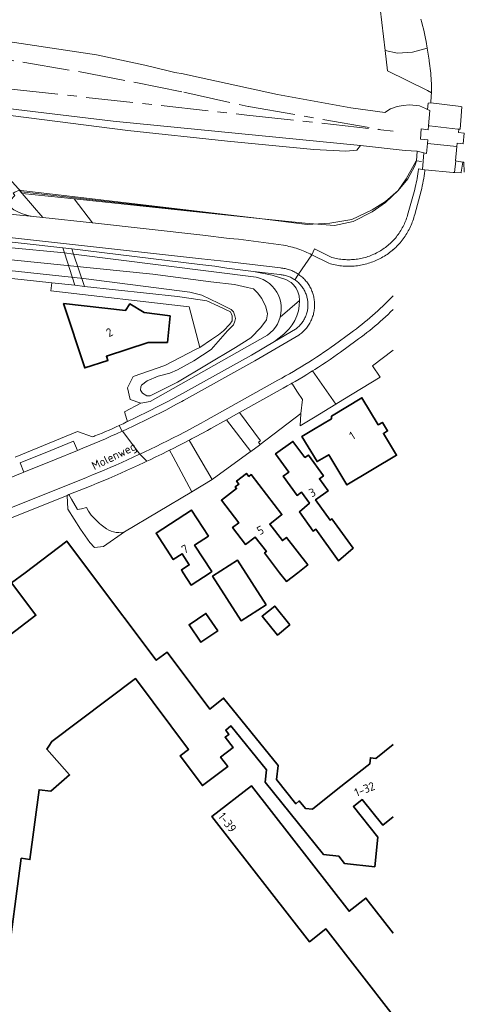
# Model space of a CAD drawing. Header units: metres. Extents: x 244832 to 245816, y 594581 to 595225.
# Tile 33 of 34: x 245722 to 245816, y 594908 to 595117. Entities that reach past the tile are written whole.
import ezdxf
from ezdxf.enums import TextEntityAlignment as Align

# ---------------------------------------------------------------- set-up
doc = ezdxf.new("R2010")
doc.units = ezdxf.units.M
doc.linetypes.add('AM-AS', pattern=[16, 10, -2, 2, -2])
doc.linetypes.add('IE-TERREINAFSCHEIDING', pattern=[10, 8, -2])
for name, color, linetype, lineweight in [('B-XX-AM-AS_SPOOR-G', 10, 'AM-AS', 18), ('B-XX-GR-GRAS-GV', 60, 'Continuous', 13), ('B-XX-GR-GROENVOORZIENING-GV', 80, 'Continuous', 18), ('B-XX-IE-TERREINAFSCHEIDING-G', 210, 'IE-TERREINAFSCHEIDING', 18), ('B-XX-IE-TERREINAFSCHEIDING_KUNSTMATIG_HEKWERK-G', 20, 'IE-TERREINAFSCHEIDING-KUNSTMATIG', 18), ('B-XX-KW-KUNSTWERK_DEK-GV', 170, 'Continuous', 18), ('B-XX-OG-BEBOUWING-GV', 7, 'Continuous', 35), ('B-XX-OG-BEBOUWING-T18', 10, 'Continuous', 18), ('B-XX-OG-TERREIN_ERF-GV', 7, 'Continuous', 18), ('B-XX-OG-TOPOGRAFIE-T18', 10, 'Continuous', 18), ('B-XX-OG-WATER-GV', 130, 'Continuous', 18), ('B-XX-OG-WATER_SLOOT-GV', 120, 'Continuous', 18), ('B-XX-VH-VERHARDING_GESLOTEN-GV', 252, 'Continuous', 18), ('B-XX-VH-VERHARDING_HALFVERHARDING-GV', 252, 'Continuous', 18), ('B-XX-VH-VERHARDING_OPEN-GV', 252, 'Continuous', 18)]:
    doc.layers.add(name, color=color, linetype=linetype, lineweight=lineweight)
doc.styles.add('NLCS-ISO-M-T18', font='NLCS-ISO.ttf', dxfattribs={"height": 1.8})
doc.linetypes.add('IE-TERREINAFSCHEIDING-KUNSTMATIG', pattern='A,4,[82,NLCS.SHX,S=0.75,R=90,X=0,Y=0],4,-2', length=10)

msp = doc.modelspace()

# ---------------------------------------------------------------- linework, layer by layer
at = {"layer": 'B-XX-AM-AS_SPOOR-G', "color": 252}
for points in [[(245421.24, 595137.44), (245451.61, 595137.6), (245462.74, 595137.34), (245474.43, 595136.68), (245503.21, 595133.76), (245527.53, 595131.02), (245614.73, 595121.51), (245640.22, 595118.63), (245654.32, 595117.16), (245681.41, 595114.11), (245694.55, 595112.43), (245706.94, 595110.81), (245722.63, 595108.36), (245734.42, 595106.34), (245746.57, 595104.02), (245756.76, 595101.94), (245770.47, 595098.93)], [(245421.11, 595135.39), (245446.08, 595132.74), (245645.79, 595110.81), (245681.03, 595106.83), (245704.25, 595104.38), (245770.1, 595097.11)], [(245770.47, 595098.93), (245798.52, 595094.01)], [(245770.1, 595097.11), (245798.52, 595094.01)], [(245798.52, 595094.01), (245801.15, 595093.71)]]:
    msp.add_lwpolyline(points, dxfattribs=at)
at = {"layer": 'B-XX-GR-GRAS-GV', "color": 252}
msp.add_lwpolyline([(245707.2, 595098.93), (245720.62, 595096.94), (245744.91, 595093.83), (245766.02, 595091.56), (245784.31, 595089.79), (245791.1, 595089.45), (245793.42, 595089.68), (245794.22, 595090.62), (245741.83, 595095.79), (245708.22, 595099.82), (245707.52, 595099.58)], close=True, dxfattribs=at)
msp.add_lwpolyline([(245721.87, 595081.18), (245722.83, 595081.06), (245733.17, 595079.84), (245773.35, 595075.07), (245782.51, 595074.14), (245788.7, 595073.71), (245792.7, 595074.51), (245796.73, 595076.61), (245799.54, 595078.53), (245802.2, 595081.07), (245804.27, 595083.57), (245805.75, 595086.33), (245806.13, 595087.39), (245806.27, 595089.48), (245803.66, 595089.59), (245794.22, 595090.62), (245793.42, 595089.68), (245791.1, 595089.45), (245784.31, 595089.79), (245766.02, 595091.56), (245744.91, 595093.83), (245720.62, 595096.94)], dxfattribs=at)
at = {"layer": 'B-XX-GR-GROENVOORZIENING-GV', "color": 252}
for points in [[(245714.24, 595113.53), (245738.23, 595109.89), (245748.5, 595107.7), (245753.72, 595106.4), (245754.89, 595106.17), (245756.62, 595105.83), (245757.52, 595105.65), (245776.6, 595101.44), (245792.17, 595098.62), (245799.36, 595097.62), (245800.56, 595098.41), (245802, 595098.94), (245803.27, 595099.14), (245804.6, 595099.25), (245806.7, 595099.04), (245807.98, 595098.52), (245808.41, 595098.31), (245808.54, 595099.61), (245809.12, 595099.69), (245809.17, 595100.21), (245809.2, 595100.73), (245809.23, 595101.26), (245809.25, 595101.78), (245809.25, 595101.8), (245808.42, 595102.34), (245799.94, 595106.53), (245799.45, 595110.79), (245798.42, 595119.72)], [(245798.42, 595119.72), (245799.45, 595110.79), (245802.04, 595110.22), (245805.27, 595110.44), (245808.36, 595111.34), (245808.15, 595112.71), (245808.01, 595113.39), (245807.87, 595114.07), (245807.71, 595114.75), (245807.55, 595115.42), (245807.38, 595116.09), (245807.2, 595116.77), (245807.02, 595117.43)], [(245801.15, 595055.87), (245801.12, 595055.84), (245800.59, 595055.33), (245800.06, 595054.82), (245799.52, 595054.31), (245798.97, 595053.81), (245798.42, 595053.32), (245797.87, 595052.84), (245797.31, 595052.36), (245796.74, 595051.88), (245796.17, 595051.41), (245795.59, 595050.95), (245795.01, 595050.5), (245794.42, 595050.05), (245793.83, 595049.6), (245793.24, 595049.17), (245790.01, 595046.82), (245789.36, 595046.35), (245788.57, 595045.8), (245787.77, 595045.24), (245786.96, 595044.7), (245786.15, 595044.16), (245785.34, 595043.63), (245784.52, 595043.11), (245784.05, 595042.81), (245788.99, 595035.76), (245790.51, 595036.69), (245798.42, 595041.51), (245796.79, 595043.86), (245801.15, 595047.21)]]:
    msp.add_lwpolyline(points, dxfattribs=at)
for points in [[(245802.41, 595072.05), (245802.59, 595072.32), (245802.76, 595072.59), (245802.93, 595072.87), (245803.08, 595073.15), (245803.24, 595073.43), (245803.38, 595073.72), (245803.52, 595074.01), (245803.65, 595074.31), (245803.78, 595074.61), (245803.89, 595074.91), (245804, 595075.21), (245804.1, 595075.52), (245804.2, 595075.83), (245804.28, 595076.14), (245804.33, 595076.34), (245805.71, 595081.33), (245805.83, 595081.8), (245805.95, 595082.27), (245806.05, 595082.74), (245806.15, 595083.21), (245806.25, 595083.68), (245806.33, 595084.16), (245806.41, 595084.64), (245806.48, 595085.11), (245806.54, 595085.59), (245806.55, 595085.67), (245807.34, 595085.58), (245807.66, 595089.09), (245806.27, 595089.48), (245806.13, 595087.39), (245805.75, 595086.33), (245804.27, 595083.57), (245802.2, 595081.07), (245799.54, 595078.53), (245796.73, 595076.61), (245792.7, 595074.51), (245788.7, 595073.71), (245782.51, 595074.14), (245773.35, 595075.07), (245733.56, 595079.32), (245737.43, 595074.21), (245760.8, 595071.62), (245766.4, 595070.95), (245768.36, 595070.74), (245777.92, 595069.47), (245778.29, 595069.41), (245778.67, 595069.33), (245779.06, 595069.25), (245779.45, 595069.15), (245779.83, 595069.05), (245780.22, 595068.94), (245780.6, 595068.83), (245780.97, 595068.7), (245781.35, 595068.57), (245781.72, 595068.43), (245782.09, 595068.29), (245782.45, 595068.13), (245782.82, 595067.97), (245783.18, 595067.8), (245783.53, 595067.63), (245783.89, 595067.44), (245784.51, 595068.7), (245788.18, 595066.89), (245788.49, 595066.81), (245788.8, 595066.73), (245789.12, 595066.67), (245789.44, 595066.61), (245789.76, 595066.56), (245790.08, 595066.51), (245790.4, 595066.48), (245790.72, 595066.45), (245791.04, 595066.43), (245791.36, 595066.42), (245791.69, 595066.41), (245792.01, 595066.42), (245792.33, 595066.43), (245792.66, 595066.45), (245792.98, 595066.48), (245793.3, 595066.52), (245793.62, 595066.56), (245793.94, 595066.61), (245794.25, 595066.67), (245794.57, 595066.74), (245794.88, 595066.81), (245795.2, 595066.9), (245795.51, 595066.99), (245795.81, 595067.09), (245796.12, 595067.19), (245796.42, 595067.31), (245796.72, 595067.43), (245797.02, 595067.56), (245797.31, 595067.69), (245797.6, 595067.84), (245797.88, 595067.99), (245798.17, 595068.15), (245798.44, 595068.31), (245798.72, 595068.48), (245798.99, 595068.66), (245799.25, 595068.84), (245799.51, 595069.03), (245799.77, 595069.23), (245800.02, 595069.43), (245800.26, 595069.64), (245800.5, 595069.86), (245800.74, 595070.08), (245800.97, 595070.31), (245801.19, 595070.54), (245801.41, 595070.78), (245801.62, 595071.02), (245801.83, 595071.27), (245802.03, 595071.53), (245802.22, 595071.79)], [(245722.49, 595080.47), (245721.87, 595081.18), (245720.92, 595080.73), (245720.57, 595080.57), (245720.93, 595080.07), (245720.03, 595079.06), (245719.23, 595078.34), (245720.08, 595077.46), (245720.75, 595077.01), (245721.56, 595076.59), (245722.35, 595076.23), (245723.25, 595075.91), (245723.99, 595075.76), (245724.9, 595075.56), (245726.86, 595075.38)], [(245731.14, 595068.91), (245707.72, 595071.53), (245707.51, 595070.14), (245731.47, 595067.9)], [(245760.18, 595065.4), (245733.02, 595068.7), (245733.39, 595067.61), (245772.09, 595062.74), (245772.85, 595062.52), (245773.59, 595062.21), (245774.28, 595061.82), (245774.92, 595061.36), (245775.51, 595060.82), (245776.02, 595060.22), (245776.47, 595059.56), (245776.84, 595058.86), (245777.12, 595058.12), (245777.32, 595057.35), (245777.42, 595056.57), (245777.44, 595055.77), (245777.36, 595054.98), (245777.2, 595054.21), (245781.29, 595057.78), (245781.19, 595058.77), (245780.96, 595059.61), (245780.57, 595060.39), (245780.05, 595061.09), (245779.5, 595061.6), (245778.43, 595062.23), (245775.47, 595063.1), (245771.53, 595063.93), (245765.9, 595064.59), (245763.32, 595065.05)], [(245777.15, 595063.27), (245771.53, 595063.93), (245775.47, 595063.1), (245778.43, 595062.23), (245779.5, 595061.6), (245780.05, 595061.09), (245780.57, 595060.39), (245780.96, 595059.61), (245781.19, 595058.77), (245781.29, 595057.78), (245781.25, 595056.66), (245781.07, 595055.55), (245780.74, 595054.48), (245780.3, 595053.48), (245779.76, 595052.56), (245779.1, 595051.72), (245777.94, 595050.61), (245776.01, 595049.05), (245780.43, 595051.65), (245780.61, 595051.78), (245780.79, 595051.93), (245780.96, 595052.07), (245781.13, 595052.23), (245781.29, 595052.39), (245781.44, 595052.56), (245781.59, 595052.73), (245781.73, 595052.9), (245781.87, 595053.08), (245782, 595053.27), (245782.12, 595053.46), (245782.24, 595053.66), (245782.35, 595053.85), (245782.45, 595054.06), (245782.55, 595054.26), (245782.63, 595054.47), (245782.71, 595054.68), (245782.79, 595054.9), (245782.85, 595055.11), (245782.91, 595055.33), (245782.96, 595055.56), (245783, 595055.78), (245783.03, 595056), (245783.06, 595056.23), (245783.08, 595056.45), (245783.09, 595056.68), (245783.09, 595056.91), (245783.08, 595057.14), (245783.07, 595057.36), (245783.05, 595057.59), (245783.02, 595057.81), (245782.98, 595058.04), (245782.94, 595058.26), (245782.88, 595058.48), (245782.82, 595058.7), (245782.75, 595058.91), (245782.68, 595059.13), (245782.59, 595059.34), (245782.5, 595059.54), (245782.4, 595059.75), (245782.3, 595059.95), (245782.18, 595060.15), (245782.07, 595060.34), (245781.94, 595060.53), (245781.81, 595060.71), (245781.67, 595060.89), (245781.52, 595061.06), (245781.37, 595061.23), (245781.21, 595061.4), (245781.05, 595061.55), (245780.88, 595061.71), (245780.71, 595061.85), (245780.53, 595061.99), (245780.35, 595062.12), (245780.29, 595062.16), (245780.16, 595062.25), (245779.96, 595062.37), (245779.77, 595062.48), (245779.57, 595062.59), (245779.36, 595062.69), (245779.16, 595062.78), (245778.95, 595062.87), (245778.73, 595062.94), (245778.52, 595063.01), (245778.3, 595063.07), (245778.08, 595063.13), (245777.86, 595063.17), (245777.63, 595063.21), (245777.41, 595063.24), (245777.18, 595063.26)], [(245733.7, 595060.99), (245728.76, 595061.52), (245728.58, 595059.81), (245757.88, 595056.4), (245760.15, 595047.75), (245762.62, 595049.51), (245764.15, 595050.5), (245765.16, 595051.33), (245766.56, 595052.72), (245766.99, 595053.42), (245767, 595054.5), (245766.66, 595055.33), (245764.12, 595056.58), (245761.67, 595057.68), (245760.26, 595057.89), (245755.45, 595058.6), (245735.71, 595060.76)], [(245781.25, 595056.66), (245781.29, 595057.78), (245777.2, 595054.21), (245776.94, 595053.46), (245776.6, 595052.74), (245776.18, 595052.07), (245775.69, 595051.45), (245774.5, 595050.4), (245749.62, 595036.31), (245747.68, 595035.99), (245744.2, 595034.12), (245744.71, 595032.49), (245744.81, 595032.06), (245745.12, 595032.21), (245746.3, 595032.78), (245747.46, 595033.34), (245748.63, 595033.92), (245749.8, 595034.5), (245750.95, 595035.09), (245752.11, 595035.69), (245753.26, 595036.29), (245754.41, 595036.9), (245755.56, 595037.52), (245755.89, 595037.7), (245771.1, 595046.17), (245776.01, 595049.05), (245777.94, 595050.61), (245779.1, 595051.72), (245779.76, 595052.56), (245780.3, 595053.48), (245780.74, 595054.48), (245781.07, 595055.55)], [(245781.55, 595033.81), (245781.91, 595036.74), (245780.9, 595038.33), (245779.67, 595040.19), (245779.52, 595040.11), (245779.49, 595040.09), (245778.68, 595039.63), (245777.83, 595039.16), (245768.56, 595033.99), (245773.02, 595028.01), (245772.58, 595027.69), (245772.96, 595027.17)], [(245770.83, 595025.62), (245771.01, 595025.75), (245765.8, 595032.45), (245762.52, 595030.61), (245761.78, 595030.2), (245760.58, 595029.55), (245759.37, 595028.9), (245758.42, 595028.39), (245758.17, 595028.26), (245757.88, 595028.1), (245759.17, 595025.9), (245762.78, 595019.78)], [(245758.44, 595017.19), (245754.51, 595024.58), (245753.76, 595025.99), (245753.3, 595025.76), (245752.08, 595025.15), (245750.85, 595024.55), (245749.62, 595023.96), (245748.94, 595023.64), (245748.38, 595023.38), (245747.14, 595022.8), (245745.9, 595022.23), (245744.65, 595021.67), (245743.4, 595021.11), (245742.15, 595020.56), (245740.9, 595020.02), (245739.64, 595019.49), (245738.38, 595018.96), (245737.11, 595018.44), (245735.84, 595017.93), (245732.43, 595016.56), (245732.93, 595015.63), (245734.26, 595013.39), (245735.05, 595013.58), (245736.16, 595013.84), (245736.57, 595013.07), (245737.15, 595012.23), (245737.77, 595011.55), (245738.36, 595010.98), (245738.91, 595010.46), (245739.28, 595010.15), (245739.81, 595009.72), (245740.38, 595009.33), (245740.87, 595009.04), (245741.38, 595008.78), (245741.88, 595008.64), (245742.4, 595008.55), (245743.01, 595008.5), (245743.57, 595008.49), (245744.18, 595008.67)], [(245736.16, 595013.84), (245735.05, 595013.58), (245734.26, 595013.39), (245732.93, 595015.63), (245732.43, 595016.56), (245732.03, 595016.4), (245732.22, 595013.5), (245734.88, 595009.25), (245736.87, 595006.38), (245737.81, 595005.33), (245739.76, 595005.52), (245744.18, 595008.67), (245743.57, 595008.49), (245743.01, 595008.5), (245742.4, 595008.55), (245741.88, 595008.64), (245741.38, 595008.78), (245740.87, 595009.04), (245740.38, 595009.33), (245739.81, 595009.72), (245739.28, 595010.15), (245738.91, 595010.46), (245738.36, 595010.98), (245737.77, 595011.55), (245737.15, 595012.23), (245736.57, 595013.07)]]:
    msp.add_lwpolyline(points, close=True, dxfattribs=at)
at = {"layer": 'B-XX-IE-TERREINAFSCHEIDING-G', "color": 252}
for points in [[(245753.72, 595106.4), (245754.89, 595106.17), (245756.62, 595105.83), (245757.52, 595105.65)], [(245807.16, 595087.29), (245806.13, 595087.39)], [(245815.06, 595087.26), (245816.11, 595087.11), (245816.23, 595085)]]:
    msp.add_lwpolyline(points, dxfattribs=at)
at = {"layer": 'B-XX-IE-TERREINAFSCHEIDING_KUNSTMATIG_HEKWERK-G', "color": 252}
for points in [[(245806.13, 595087.39), (245805.95, 595087.29), (245803.94, 595083.6), (245802.2, 595081.07), (245799.54, 595078.78), (245796.71, 595076.97), (245792.42, 595074.97), (245787.76, 595074.18), (245782.93, 595073.92), (245773.35, 595075.07), (245722.3, 595080.79), (245718.53, 595085), (245709.84, 595095.45), (245705.16, 595101.63), (245662.68, 595106.06), (245653.93, 595106.89)], [(245794.22, 595090.62), (245803.66, 595089.59), (245806.27, 595089.48), (245806.13, 595087.39)]]:
    msp.add_lwpolyline(points, dxfattribs=at)
at = {"layer": 'B-XX-KW-KUNSTWERK_DEK-GV', "color": 252}
msp.add_lwpolyline([(245733.39, 595067.61), (245731.47, 595067.9), (245733.7, 595060.99), (245735.71, 595060.76)], close=True, dxfattribs=at)
at = {"layer": 'B-XX-OG-BEBOUWING-GV', "color": 252}
for points in [[(245744.4, 595055.64), (245731.27, 595057.09), (245735.76, 595043.47), (245740.68, 595045.03), (245740.36, 595045.92), (245749.18, 595048.87), (245753.29, 595048.86), (245753.85, 595054.49), (245748.4, 595055.18), (245745.32, 595057.03)], [(245797.99, 595031.36), (245794.54, 595037.11), (245788.08, 595033.22), (245788.11, 595032.67), (245784.29, 595030.38), (245781.82, 595028.89), (245785.02, 595023.56), (245787.49, 595025.04), (245791.35, 595018.62), (245801.87, 595024.93), (245799.08, 595029.56), (245799.96, 595030.09), (245798.88, 595031.89)], [(245782.4, 595024.41), (245779.91, 595027.86), (245776.23, 595025.2), (245779.02, 595021.34), (245777.86, 595020.5), (245780.83, 595016.39), (245781.74, 595017.05), (245783.4, 595014.76), (245781.26, 595012.89), (245784.21, 595008.82), (245784.74, 595009.2), (245789.57, 595002.53), (245792.65, 595005.21), (245788.17, 595011.4), (245787.83, 595011.16), (245784.71, 595015.47), (245787.36, 595017.39), (245785.52, 595019.93), (245786.37, 595020.55), (245783.17, 595024.97)], [(245770.52, 595020.42), (245770.03, 595021.06), (245767.95, 595019.45), (245768.44, 595018.81), (245767.67, 595018.21), (245767.95, 595017.84), (245764.74, 595015.36), (245768.41, 595010.58), (245767.12, 595009.58), (245769.87, 595006), (245771.89, 595007.56), (245774.27, 595004.47), (245773.88, 595004.18), (245777.09, 595000), (245778.51, 594998.15), (245780.92, 595000), (245783.04, 595001.63), (245778.53, 595007.49), (245777.67, 595006.82), (245774.98, 595010.32), (245777.58, 595012.32), (245771.05, 595020.82)], [(245762.02, 595007.78), (245758.4, 595013.3), (245750.89, 595008.37), (245754.54, 595002.79), (245756.39, 595004.01), (245757.93, 595001.66), (245756.27, 595000.57), (245756.64, 595000), (245758.36, 594997.37), (245762.37, 595000), (245762.71, 595000.22), (245759.04, 595005.82)], [(245774.22, 594993.2), (245768.13, 595002.64), (245762.86, 594999.24), (245768.95, 594989.8)], [(245779.28, 594988.92), (245776.05, 594992.9), (245773.38, 594990.74), (245776.61, 594986.76)], [(245763.96, 594987.65), (245761.45, 594991.35), (245757.89, 594988.94), (245760.4, 594985.24)]]:
    msp.add_lwpolyline(points, close=True, dxfattribs=at)
for points in [[(245801.15, 594963.53), (245797.51, 594960.6), (245796.32, 594960.73), (245796.19, 594959.45), (245789.41, 594954.1), (245784.08, 594949.8), (245782.54, 594949.96), (245781.25, 594951.56), (245780.54, 594950.98), (245776.42, 594956.1), (245776.74, 594959.08), (245765.21, 594973.4), (245762.3, 594971.05), (245753.21, 594983.13), (245750.93, 594981.41), (245736.98, 595000), (245731.95, 595006.69), (245723.11, 595000), (245720.26, 594997.84), (245725.42, 594990.96), (245715.64, 594983.57)], [(245719.26, 594916.21), (245722.31, 594939.41), (245724.15, 594939.11), (245726.1, 594953.93), (245728.58, 594953.61), (245732.54, 594957.1), (245727.72, 594962.58), (245728.13, 594963.21), (245728.78, 594964.16), (245746.5, 594977.52), (245757.79, 594962.5), (245755.98, 594961.13), (245760.71, 594954.83), (245766.08, 594958.86), (245764.56, 594960.88), (245767.2, 594962.87), (245765.52, 594965.09), (245766.33, 594965.69), (245765.65, 594966.59), (245766.77, 594967.48), (245774.27, 594958.16), (245774, 594955.55), (245786.39, 594940.16), (245789.62, 594939.81), (245790.86, 594938.27), (245797.25, 594937.59), (245797.92, 594943.9), (245792.73, 594950.35), (245794.58, 594951.84), (245798.93, 594946.44), (245801.15, 594948.22)], [(245801.15, 594923.52), (245795.38, 594930.94), (245791.8, 594928.15), (245771.11, 594954.76), (245762.73, 594948.25), (245783.38, 594921.69), (245786.87, 594924.4), (245801.15, 594906.04)]]:
    msp.add_lwpolyline(points, dxfattribs=at)
at = {"layer": 'B-XX-OG-TERREIN_ERF-GV', "color": 252}
for points in [[(245721.03, 595024.53), (245734.26, 595029.93), (245737.44, 595028.83), (245737.68, 595028.92), (245737.92, 595029.02), (245738.68, 595029.31), (245739.44, 595029.62), (245740.19, 595029.94), (245740.94, 595030.26), (245741.69, 595030.59), (245742.44, 595030.93), (245743.05, 595031.21), (245743.18, 595031.27), (245743.92, 595031.62), (245744.65, 595031.98), (245744.81, 595032.06), (245744.81, 595032.06), (245744.71, 595032.49), (245744.2, 595034.12), (245747.68, 595035.99), (245745.38, 595036.78), (245744.86, 595039.22), (245746, 595041.66), (245752.78, 595043.97), (245759.41, 595047.4), (245760.15, 595047.75), (245757.88, 595056.4), (245728.58, 595059.81), (245728.76, 595061.52), (245706.56, 595063.91)], [(245801.15, 595047.21), (245796.79, 595043.86), (245798.42, 595041.51), (245790.51, 595036.69), (245788.99, 595035.76), (245784.26, 595032.88), (245783.17, 595032.22), (245781.43, 595031.16), (245781.55, 595033.81), (245772.96, 595027.17), (245772.82, 595027.06), (245771.01, 595025.75), (245770.83, 595025.62), (245762.78, 595019.78), (245758.44, 595017.19), (245744.18, 595008.67), (245739.76, 595005.52), (245737.81, 595005.33), (245736.87, 595006.38), (245734.88, 595009.25), (245732.22, 595013.5), (245732.03, 595016.4), (245720.27, 595011.66)], [(245715.64, 594983.57), (245725.42, 594990.96), (245720.26, 594997.84), (245723.11, 595000), (245731.95, 595006.69), (245736.98, 595000), (245750.93, 594981.41), (245753.21, 594983.13), (245762.3, 594971.05), (245765.21, 594973.4), (245776.74, 594959.08), (245776.42, 594956.1), (245780.54, 594950.98), (245781.25, 594951.56), (245782.54, 594949.96), (245784.08, 594949.8), (245789.41, 594954.1), (245796.19, 594959.45), (245796.32, 594960.73), (245797.51, 594960.6), (245801.15, 594963.53)], [(245801.15, 594948.22), (245798.93, 594946.44), (245794.58, 594951.84), (245792.73, 594950.35), (245797.92, 594943.9), (245797.25, 594937.59), (245790.86, 594938.27), (245789.62, 594939.81), (245786.39, 594940.16), (245774, 594955.55), (245774.27, 594958.16), (245766.77, 594967.48), (245765.65, 594966.59), (245766.33, 594965.69), (245765.52, 594965.09), (245767.2, 594962.87), (245764.56, 594960.88), (245766.08, 594958.86), (245760.71, 594954.83), (245755.98, 594961.13), (245757.79, 594962.5), (245746.5, 594977.52), (245728.78, 594964.16), (245728.13, 594963.21), (245727.72, 594962.58), (245732.54, 594957.1), (245728.58, 594953.61), (245726.1, 594953.93), (245724.15, 594939.11), (245722.31, 594939.41), (245719.26, 594916.21)], [(245801.15, 594906.04), (245786.87, 594924.4), (245783.38, 594921.69), (245762.73, 594948.25), (245771.11, 594954.76), (245791.8, 594928.15), (245795.38, 594930.94), (245801.15, 594923.52)]]:
    msp.add_lwpolyline(points, dxfattribs=at)
for points in [[(245731.27, 595057.09), (245744.4, 595055.64), (245745.32, 595057.03), (245748.4, 595055.18), (245753.85, 595054.49), (245753.29, 595048.86), (245749.18, 595048.87), (245740.36, 595045.92), (245740.68, 595045.03), (245735.76, 595043.47)], [(245787.49, 595025.04), (245785.02, 595023.56), (245781.82, 595028.89), (245784.29, 595030.38), (245788.11, 595032.67), (245788.08, 595033.22), (245794.54, 595037.11), (245797.99, 595031.36), (245798.88, 595031.89), (245799.96, 595030.09), (245799.08, 595029.56), (245801.87, 595024.93), (245791.35, 595018.62)], [(245781.26, 595012.89), (245783.4, 595014.76), (245781.74, 595017.05), (245780.83, 595016.39), (245777.86, 595020.5), (245779.02, 595021.34), (245776.23, 595025.2), (245779.91, 595027.86), (245782.4, 595024.41), (245783.17, 595024.97), (245786.37, 595020.55), (245785.52, 595019.93), (245787.36, 595017.39), (245784.71, 595015.47), (245787.83, 595011.16), (245788.17, 595011.4), (245792.65, 595005.21), (245789.57, 595002.53), (245784.74, 595009.2), (245784.21, 595008.82)], [(245773.88, 595004.18), (245774.27, 595004.47), (245771.89, 595007.56), (245769.87, 595006), (245767.12, 595009.58), (245768.41, 595010.58), (245764.74, 595015.36), (245767.95, 595017.84), (245767.67, 595018.21), (245768.44, 595018.81), (245767.95, 595019.45), (245770.03, 595021.06), (245770.52, 595020.42), (245771.05, 595020.82), (245777.58, 595012.32), (245774.98, 595010.32), (245777.67, 595006.82), (245778.53, 595007.49), (245783.04, 595001.63), (245780.92, 595000), (245778.51, 594998.15), (245777.09, 595000)], [(245756.64, 595000), (245756.27, 595000.57), (245757.93, 595001.66), (245756.39, 595004.01), (245754.54, 595002.79), (245750.89, 595008.37), (245758.4, 595013.3), (245762.02, 595007.78), (245759.04, 595005.82), (245762.71, 595000.22), (245762.37, 595000), (245758.36, 594997.37)], [(245762.86, 594999.24), (245768.13, 595002.64), (245774.22, 594993.2), (245768.95, 594989.8)], [(245776.61, 594986.76), (245773.38, 594990.74), (245776.05, 594992.9), (245779.28, 594988.92)], [(245760.4, 594985.24), (245757.89, 594988.94), (245761.45, 594991.35), (245763.96, 594987.65)]]:
    msp.add_lwpolyline(points, close=True, dxfattribs=at)
at = {"layer": 'B-XX-OG-WATER-GV', "color": 252}
msp.add_lwpolyline([(245691.46, 595067.16), (245735.54, 595062.46), (245758.05, 595059.56), (245760.57, 595058.91), (245764.1, 595057.17), (245766.79, 595055.84), (245767.32, 595055.32), (245767.62, 595054.54), (245767.7, 595053.97), (245767.61, 595053.39), (245767.27, 595052.63), (245766.04, 595051.3), (245762.56, 595047.39), (245758.92, 595044.94), (245755.4, 595043.02), (245753.8, 595042.35), (245751.31, 595041.7), (245749.02, 595040.73), (245747.81, 595039.81), (245747.65, 595039.46), (245747.6, 595038.7), (245748.04, 595038.08), (245748.92, 595037.56), (245749.61, 595037.55), (245755.42, 595040.45), (245767.73, 595047.76), (245770.97, 595049.86), (245773.07, 595052.01), (245774.33, 595053.64), (245774.5, 595054.9), (245774.14, 595056.44), (245773.29, 595058.15), (245772.39, 595059.4), (245771.51, 595060.23), (245770.3, 595060.53), (245767.53, 595061.18), (245762.52, 595061.74), (245750.21, 595063.36), (245720.17, 595066.38)], dxfattribs=at)
at = {"layer": 'B-XX-OG-WATER_SLOOT-GV', "color": 252}
for points in [[(245706.56, 595063.91), (245728.76, 595061.52), (245733.7, 595060.99), (245735.71, 595060.76), (245755.45, 595058.6), (245760.26, 595057.89), (245761.67, 595057.68), (245764.12, 595056.58), (245766.66, 595055.33), (245767, 595054.5), (245766.99, 595053.42), (245766.56, 595052.72), (245765.16, 595051.33), (245764.15, 595050.5), (245762.62, 595049.51), (245760.15, 595047.75), (245759.41, 595047.4), (245752.78, 595043.97), (245746, 595041.66), (245744.86, 595039.22), (245745.38, 595036.78), (245747.68, 595035.99), (245749.62, 595036.31), (245774.5, 595050.4), (245775.69, 595051.45), (245776.18, 595052.07), (245776.6, 595052.74), (245776.94, 595053.46), (245777.2, 595054.21), (245777.36, 595054.98), (245777.44, 595055.77), (245777.42, 595056.57), (245777.32, 595057.35), (245777.12, 595058.12), (245776.84, 595058.86), (245776.47, 595059.56), (245776.02, 595060.22), (245775.51, 595060.82), (245774.92, 595061.36), (245774.28, 595061.82), (245773.59, 595062.21), (245772.85, 595062.52), (245772.09, 595062.74), (245733.39, 595067.61), (245731.47, 595067.9), (245707.51, 595070.14)], [(245720.17, 595066.38), (245750.21, 595063.36), (245762.52, 595061.74), (245767.53, 595061.18), (245770.3, 595060.53), (245771.51, 595060.23), (245772.39, 595059.4), (245773.29, 595058.15), (245774.14, 595056.44), (245774.5, 595054.9), (245774.33, 595053.64), (245773.07, 595052.01), (245770.97, 595049.86), (245767.73, 595047.76), (245755.42, 595040.45), (245749.61, 595037.55), (245748.92, 595037.56), (245748.04, 595038.08), (245747.6, 595038.7), (245747.65, 595039.46), (245747.81, 595039.81), (245749.02, 595040.73), (245751.31, 595041.7), (245753.8, 595042.35), (245755.4, 595043.02), (245758.92, 595044.94), (245762.56, 595047.39), (245766.04, 595051.3), (245767.27, 595052.63), (245767.61, 595053.39), (245767.7, 595053.97), (245767.62, 595054.54), (245767.32, 595055.32), (245766.79, 595055.84), (245764.1, 595057.17), (245760.57, 595058.91), (245758.05, 595059.56), (245735.54, 595062.46), (245691.46, 595067.16)]]:
    msp.add_lwpolyline(points, dxfattribs=at)
at = {"layer": 'B-XX-VH-VERHARDING_GESLOTEN-GV', "color": 252}
for points in [[(245815.47, 595098.9), (245809.12, 595099.69), (245808.54, 595099.61), (245808.41, 595098.31), (245808.94, 595098.05), (245808.63, 595094.82), (245808.86, 595094.79), (245814.87, 595094.14), (245815.05, 595094.12), (245815.32, 595094.09), (245815.49, 595095.93), (245815.7, 595098.88)], [(245815.05, 595094.12), (245814.87, 595094.14), (245808.86, 595094.79), (245808.63, 595094.82), (245808.55, 595094), (245807.08, 595094.16), (245806.94, 595092.03), (245808.53, 595091.85), (245808.45, 595091.1), (245814.67, 595090.43), (245814.74, 595091.16), (245815.99, 595091.02), (245816.22, 595093.26), (245814.97, 595093.38)], [(245814.67, 595090.43), (245808.45, 595091.1), (245808.21, 595088.94), (245807.66, 595089.09), (245807.34, 595085.58), (245807.89, 595085.51), (245813.89, 595084.95), (245814.14, 595084.93), (245814.45, 595087.37), (245814.38, 595087.38)]]:
    msp.add_lwpolyline(points, close=True, dxfattribs=at)
msp.add_lwpolyline([(245657.45, 595078.06), (245760.49, 595066.6), (245765.86, 595066.02), (245777.3, 595064.67), (245777.48, 595064.65), (245777.73, 595064.62), (245777.98, 595064.58), (245778.23, 595064.54), (245778.47, 595064.48), (245778.71, 595064.42), (245778.95, 595064.35), (245779.19, 595064.27), (245779.43, 595064.19), (245779.66, 595064.09), (245779.89, 595063.99), (245780.12, 595063.88), (245780.34, 595063.77), (245780.56, 595063.65), (245780.77, 595063.52), (245780.99, 595063.38), (245781.05, 595063.34), (245783.89, 595067.44), (245783.53, 595067.63), (245783.18, 595067.8), (245782.82, 595067.97), (245782.45, 595068.13), (245782.09, 595068.29), (245781.72, 595068.43), (245781.35, 595068.57), (245780.97, 595068.7), (245780.6, 595068.83), (245780.22, 595068.94), (245779.83, 595069.05), (245779.45, 595069.15), (245779.06, 595069.25), (245778.67, 595069.33), (245778.29, 595069.41), (245777.92, 595069.47), (245768.36, 595070.74), (245766.4, 595070.95), (245760.8, 595071.62), (245737.43, 595074.21), (245726.86, 595075.38), (245724.9, 595075.56), (245714, 595076.66)], dxfattribs=at)
at = {"layer": 'B-XX-VH-VERHARDING_HALFVERHARDING-GV', "color": 252}
msp.add_lwpolyline([(245708.22, 595099.82), (245741.83, 595095.79), (245794.22, 595090.62), (245803.66, 595089.59), (245806.27, 595089.48), (245807.66, 595089.09), (245808.21, 595088.94), (245808.45, 595091.1), (245808.53, 595091.85), (245806.94, 595092.03), (245807.08, 595094.16), (245808.55, 595094), (245808.63, 595094.82), (245808.94, 595098.05), (245808.41, 595098.31), (245807.98, 595098.52), (245806.7, 595099.04), (245804.6, 595099.25), (245803.27, 595099.14), (245802, 595098.94), (245800.56, 595098.41), (245799.36, 595097.62), (245792.17, 595098.62), (245776.6, 595101.44), (245757.52, 595105.65), (245756.62, 595105.83), (245754.89, 595106.17), (245753.72, 595106.4), (245748.5, 595107.7), (245738.23, 595109.89), (245714.24, 595113.53)], dxfattribs=at)
at = {"layer": 'B-XX-VH-VERHARDING_OPEN-GV', "color": 252}
for points in [[(245808.76, 595108.74), (245808.36, 595111.34), (245805.27, 595110.44), (245802.04, 595110.22), (245799.45, 595110.79), (245799.94, 595106.53), (245808.42, 595102.34), (245809.25, 595101.8), (245809.27, 595102.31), (245809.27, 595102.83), (245809.27, 595103.35), (245809.25, 595103.88), (245809.23, 595104.4), (245809.21, 595104.92), (245809.17, 595105.44), (245809.13, 595105.97), (245809.08, 595106.49), (245809.02, 595107.01), (245808.95, 595107.53), (245808.88, 595108.05), (245808.79, 595108.56)], [(245815.06, 595087.26), (245814.45, 595087.37), (245814.14, 595084.93), (245815.6, 595084.82), (245815.6, 595085), (245815.91, 595087.14)], [(245807.34, 595085.58), (245806.55, 595085.67), (245806.54, 595085.59), (245806.48, 595085.11), (245806.41, 595084.64), (245806.33, 595084.16), (245806.25, 595083.68), (245806.15, 595083.21), (245806.05, 595082.74), (245805.95, 595082.27), (245805.83, 595081.8), (245805.71, 595081.33), (245804.33, 595076.34), (245804.28, 595076.14), (245804.2, 595075.83), (245804.1, 595075.52), (245804, 595075.21), (245803.89, 595074.91), (245803.78, 595074.61), (245803.65, 595074.31), (245803.52, 595074.01), (245803.38, 595073.72), (245803.24, 595073.43), (245803.08, 595073.15), (245802.93, 595072.87), (245802.76, 595072.59), (245802.59, 595072.32), (245802.41, 595072.05), (245802.22, 595071.79), (245802.03, 595071.53), (245801.83, 595071.27), (245801.62, 595071.02), (245801.41, 595070.78), (245801.19, 595070.54), (245800.97, 595070.31), (245800.74, 595070.08), (245800.5, 595069.86), (245800.26, 595069.64), (245800.02, 595069.43), (245799.77, 595069.23), (245799.51, 595069.03), (245799.25, 595068.84), (245798.99, 595068.66), (245798.72, 595068.48), (245798.44, 595068.31), (245798.17, 595068.15), (245797.88, 595067.99), (245797.6, 595067.84), (245797.31, 595067.69), (245797.02, 595067.56), (245796.72, 595067.43), (245796.42, 595067.31), (245796.12, 595067.19), (245795.81, 595067.09), (245795.51, 595066.99), (245795.2, 595066.9), (245794.88, 595066.81), (245794.57, 595066.74), (245794.25, 595066.67), (245793.94, 595066.61), (245793.62, 595066.56), (245793.3, 595066.52), (245792.98, 595066.48), (245792.66, 595066.45), (245792.33, 595066.43), (245792.01, 595066.42), (245791.69, 595066.41), (245791.36, 595066.42), (245791.04, 595066.43), (245790.72, 595066.45), (245790.4, 595066.48), (245790.08, 595066.51), (245789.76, 595066.56), (245789.44, 595066.61), (245789.12, 595066.67), (245788.8, 595066.73), (245788.49, 595066.81), (245788.18, 595066.89), (245784.51, 595068.7), (245783.89, 595067.44), (245787.53, 595065.66), (245787.85, 595065.56), (245788.18, 595065.47), (245788.51, 595065.39), (245788.84, 595065.32), (245789.18, 595065.26), (245789.51, 595065.2), (245789.85, 595065.15), (245790.18, 595065.11), (245790.52, 595065.08), (245790.86, 595065.06), (245791.2, 595065.04), (245791.54, 595065.03), (245791.88, 595065.03), (245792.22, 595065.04), (245792.56, 595065.06), (245792.89, 595065.08), (245793.23, 595065.11), (245793.57, 595065.15), (245793.91, 595065.2), (245794.24, 595065.25), (245794.57, 595065.32), (245794.91, 595065.39), (245795.24, 595065.47), (245795.56, 595065.55), (245795.89, 595065.65), (245796.21, 595065.75), (245796.54, 595065.86), (245796.85, 595065.98), (245797.17, 595066.1), (245797.48, 595066.23), (245797.79, 595066.37), (245798.1, 595066.52), (245798.4, 595066.67), (245798.7, 595066.83), (245798.99, 595067), (245799.28, 595067.18), (245799.57, 595067.36), (245799.85, 595067.55), (245800.13, 595067.74), (245800.4, 595067.94), (245800.67, 595068.15), (245800.93, 595068.36), (245801.19, 595068.58), (245801.45, 595068.81), (245801.69, 595069.04), (245801.94, 595069.28), (245802.17, 595069.53), (245802.4, 595069.77), (245802.63, 595070.03), (245802.85, 595070.29), (245803.06, 595070.55), (245803.26, 595070.82), (245803.46, 595071.1), (245803.66, 595071.38), (245803.84, 595071.66), (245804.02, 595071.95), (245804.2, 595072.24), (245804.36, 595072.54), (245804.52, 595072.83), (245804.67, 595073.14), (245804.82, 595073.45), (245804.95, 595073.76), (245805.08, 595074.07), (245805.21, 595074.39), (245805.32, 595074.7), (245805.43, 595075.03), (245805.53, 595075.35), (245805.62, 595075.68), (245805.71, 595076.01), (245805.71, 595076.03), (245807.1, 595081.04), (245807.22, 595081.56), (245807.33, 595082.09), (245807.44, 595082.61), (245807.54, 595083.14), (245807.64, 595083.68), (245807.72, 595084.21), (245807.8, 595084.74), (245807.87, 595085.28), (245807.89, 595085.51)], [(245733.56, 595079.32), (245722.49, 595080.47), (245726.86, 595075.38), (245737.43, 595074.21)], [(245733.02, 595068.7), (245731.14, 595068.91), (245731.47, 595067.9), (245733.39, 595067.61)], [(245733.39, 595067.61), (245731.47, 595067.9), (245733.7, 595060.99), (245735.71, 595060.76)], [(245781.19, 595063.24), (245781.05, 595063.34), (245780.29, 595062.16), (245780.35, 595062.12), (245780.53, 595061.99), (245780.71, 595061.85), (245780.88, 595061.71), (245781.05, 595061.55), (245781.21, 595061.4), (245781.37, 595061.23), (245781.52, 595061.06), (245781.67, 595060.89), (245781.81, 595060.71), (245781.94, 595060.53), (245782.07, 595060.34), (245782.18, 595060.15), (245782.3, 595059.95), (245782.4, 595059.75), (245782.5, 595059.54), (245782.59, 595059.34), (245782.68, 595059.13), (245782.75, 595058.91), (245782.82, 595058.7), (245782.88, 595058.48), (245782.94, 595058.26), (245782.98, 595058.04), (245783.02, 595057.81), (245783.05, 595057.59), (245783.07, 595057.36), (245783.08, 595057.14), (245783.09, 595056.91), (245783.09, 595056.68), (245783.08, 595056.45), (245783.06, 595056.23), (245783.03, 595056), (245783, 595055.78), (245782.96, 595055.56), (245782.91, 595055.33), (245782.85, 595055.11), (245782.79, 595054.9), (245782.71, 595054.68), (245782.63, 595054.47), (245782.55, 595054.26), (245782.45, 595054.06), (245782.35, 595053.85), (245782.24, 595053.66), (245782.12, 595053.46), (245782, 595053.27), (245781.87, 595053.08), (245781.73, 595052.9), (245781.59, 595052.73), (245781.44, 595052.56), (245781.29, 595052.39), (245781.13, 595052.23), (245780.96, 595052.07), (245780.79, 595051.93), (245780.61, 595051.78), (245780.43, 595051.65), (245776.01, 595049.05), (245771.1, 595046.17), (245755.89, 595037.7), (245755.56, 595037.52), (245754.41, 595036.9), (245753.26, 595036.29), (245752.11, 595035.69), (245750.95, 595035.09), (245749.8, 595034.5), (245748.63, 595033.92), (245747.46, 595033.34), (245746.3, 595032.78), (245745.12, 595032.21), (245744.81, 595032.06), (245744.81, 595032.06), (245744.65, 595031.98), (245743.92, 595031.62), (245743.18, 595031.27), (245743.05, 595031.21), (245743.73, 595030.06), (245743.75, 595030.03), (245744.85, 595030.54), (245746.01, 595031.09), (245747.18, 595031.64), (245748.34, 595032.2), (245749.49, 595032.77), (245750.65, 595033.35), (245751.8, 595033.93), (245752.95, 595034.52), (245754.09, 595035.12), (245755.23, 595035.73), (245756.36, 595036.34), (245756.69, 595036.52), (245771.83, 595044.95), (245781.12, 595050.39), (245781.33, 595050.53), (245781.53, 595050.69), (245781.72, 595050.85), (245781.91, 595051.01), (245782.09, 595051.18), (245782.27, 595051.36), (245782.44, 595051.54), (245782.61, 595051.73), (245782.77, 595051.92), (245782.92, 595052.12), (245783.07, 595052.32), (245783.21, 595052.53), (245783.34, 595052.74), (245783.47, 595052.96), (245783.59, 595053.18), (245783.7, 595053.41), (245783.81, 595053.63), (245783.91, 595053.86), (245784, 595054.1), (245784.08, 595054.33), (245784.16, 595054.57), (245784.23, 595054.81), (245784.29, 595055.06), (245784.34, 595055.3), (245784.39, 595055.55), (245784.42, 595055.8), (245784.45, 595056.05), (245784.47, 595056.3), (245784.49, 595056.55), (245784.49, 595056.8), (245784.49, 595057.05), (245784.48, 595057.3), (245784.46, 595057.55), (245784.43, 595057.8), (245784.4, 595058.05), (245784.36, 595058.29), (245784.31, 595058.54), (245784.25, 595058.78), (245784.18, 595059.02), (245784.11, 595059.26), (245784.03, 595059.5), (245783.94, 595059.74), (245783.84, 595059.97), (245783.74, 595060.2), (245783.63, 595060.42), (245783.51, 595060.64), (245783.39, 595060.86), (245783.25, 595061.07), (245783.11, 595061.28), (245782.97, 595061.49), (245782.82, 595061.69), (245782.66, 595061.88), (245782.5, 595062.07), (245782.33, 595062.26), (245782.15, 595062.44), (245781.97, 595062.61), (245781.78, 595062.78), (245781.59, 595062.94), (245781.39, 595063.09)], [(245784.05, 595042.81), (245783.7, 595042.59), (245782.87, 595042.08), (245782.04, 595041.58), (245781.21, 595041.08), (245780.37, 595040.59), (245779.67, 595040.19), (245780.9, 595038.33), (245781.91, 595036.74), (245781.55, 595033.81), (245781.43, 595031.16), (245783.17, 595032.22), (245784.26, 595032.88), (245788.99, 595035.76)], [(245768.56, 595033.99), (245768.26, 595033.82), (245765.93, 595032.52), (245765.8, 595032.45), (245771.01, 595025.75), (245772.82, 595027.06), (245772.96, 595027.17), (245772.58, 595027.69), (245773.02, 595028.01)], [(245734.2, 595025.94), (245733.38, 595027.92), (245728.55, 595025.91), (245722.1, 595023.31), (245722.86, 595021.3), (245729.37, 595023.92)], [(245759.17, 595025.9), (245757.88, 595028.1), (245756.96, 595027.62), (245755.74, 595026.99), (245754.52, 595026.37), (245753.76, 595025.99), (245754.51, 595024.58), (245758.44, 595017.19), (245762.78, 595019.78)]]:
    msp.add_lwpolyline(points, close=True, dxfattribs=at)
for points in [[(245707.72, 595071.53), (245731.14, 595068.91), (245733.02, 595068.7), (245760.18, 595065.4), (245763.32, 595065.05), (245765.9, 595064.59), (245771.53, 595063.93), (245777.15, 595063.27), (245777.18, 595063.26), (245777.41, 595063.24), (245777.63, 595063.21), (245777.86, 595063.17), (245778.08, 595063.13), (245778.3, 595063.07), (245778.52, 595063.01), (245778.73, 595062.94), (245778.95, 595062.87), (245779.16, 595062.78), (245779.36, 595062.69), (245779.57, 595062.59), (245779.77, 595062.48), (245779.96, 595062.37), (245780.16, 595062.25), (245780.29, 595062.16), (245781.05, 595063.34), (245780.99, 595063.38), (245780.77, 595063.52), (245780.56, 595063.65), (245780.34, 595063.77), (245780.12, 595063.88), (245779.89, 595063.99), (245779.66, 595064.09), (245779.43, 595064.19), (245779.19, 595064.27), (245778.95, 595064.35), (245778.71, 595064.42), (245778.47, 595064.48), (245778.23, 595064.54), (245777.98, 595064.58), (245777.73, 595064.62), (245777.48, 595064.65), (245777.3, 595064.67), (245765.86, 595066.02), (245760.49, 595066.6), (245657.45, 595078.06)], [(245714, 595076.66), (245724.9, 595075.56), (245723.99, 595075.76), (245723.25, 595075.91), (245722.35, 595076.23), (245721.56, 595076.59)], [(245801.15, 595068.55), (245800.93, 595068.36), (245800.67, 595068.15), (245800.4, 595067.94), (245800.13, 595067.74), (245799.85, 595067.55), (245799.57, 595067.36), (245799.28, 595067.18), (245798.99, 595067), (245798.7, 595066.83), (245798.4, 595066.67), (245798.1, 595066.52), (245797.79, 595066.37), (245797.48, 595066.23), (245797.17, 595066.1), (245796.85, 595065.98), (245796.54, 595065.86), (245796.21, 595065.75), (245795.89, 595065.65), (245795.56, 595065.55), (245795.24, 595065.47), (245794.91, 595065.39), (245794.57, 595065.32), (245794.24, 595065.25), (245793.91, 595065.2), (245793.57, 595065.15), (245793.23, 595065.11), (245792.89, 595065.08), (245792.56, 595065.06), (245792.22, 595065.04), (245791.88, 595065.03), (245791.54, 595065.03), (245791.2, 595065.04), (245790.86, 595065.06), (245790.52, 595065.08), (245790.18, 595065.11), (245789.85, 595065.15), (245789.51, 595065.2), (245789.18, 595065.26), (245788.84, 595065.32), (245788.51, 595065.39), (245788.18, 595065.47), (245787.85, 595065.56), (245787.53, 595065.66), (245783.89, 595067.44), (245781.05, 595063.34), (245781.19, 595063.24), (245781.39, 595063.09), (245781.59, 595062.94), (245781.78, 595062.78), (245781.97, 595062.61), (245782.15, 595062.44), (245782.33, 595062.26), (245782.5, 595062.07), (245782.66, 595061.88), (245782.82, 595061.69), (245782.97, 595061.49), (245783.11, 595061.28), (245783.25, 595061.07), (245783.39, 595060.86), (245783.51, 595060.64), (245783.63, 595060.42), (245783.74, 595060.2), (245783.84, 595059.97), (245783.94, 595059.74), (245784.03, 595059.5), (245784.11, 595059.26), (245784.18, 595059.02), (245784.25, 595058.78), (245784.31, 595058.54), (245784.36, 595058.29), (245784.4, 595058.05), (245784.43, 595057.8), (245784.46, 595057.55), (245784.48, 595057.3), (245784.49, 595057.05), (245784.49, 595056.8), (245784.49, 595056.55), (245784.47, 595056.3), (245784.45, 595056.05), (245784.42, 595055.8), (245784.39, 595055.55), (245784.34, 595055.3), (245784.29, 595055.06), (245784.23, 595054.81), (245784.16, 595054.57), (245784.08, 595054.33), (245784, 595054.1), (245783.91, 595053.86), (245783.81, 595053.63), (245783.7, 595053.41), (245783.59, 595053.18), (245783.47, 595052.96), (245783.34, 595052.74), (245783.21, 595052.53), (245783.07, 595052.32), (245782.92, 595052.12), (245782.77, 595051.92), (245782.61, 595051.73), (245782.44, 595051.54), (245782.27, 595051.36), (245782.09, 595051.18), (245781.91, 595051.01), (245781.72, 595050.85), (245781.53, 595050.69), (245781.33, 595050.53), (245781.12, 595050.39), (245771.83, 595044.95), (245756.69, 595036.52), (245756.36, 595036.34), (245755.23, 595035.73), (245754.09, 595035.12), (245752.95, 595034.52), (245751.8, 595033.93), (245750.65, 595033.35), (245749.49, 595032.77), (245748.34, 595032.2), (245747.18, 595031.64), (245746.01, 595031.09), (245744.85, 595030.54), (245743.75, 595030.03), (245747.47, 595025.15), (245748.48, 595025.62), (245749.7, 595026.2), (245750.9, 595026.79), (245752.11, 595027.39), (245753.31, 595027.99), (245754.51, 595028.6), (245755.71, 595029.21), (245756.9, 595029.84), (245758.09, 595030.47), (245759.27, 595031.1), (245760.45, 595031.75), (245761.46, 595032.31), (245776.69, 595040.82), (245777.52, 595041.28), (245778.36, 595041.74), (245779.18, 595042.21), (245780.01, 595042.69), (245780.83, 595043.18), (245781.65, 595043.68), (245782.46, 595044.18), (245783.27, 595044.68), (245784.07, 595045.2), (245784.87, 595045.72), (245785.67, 595046.25), (245786.46, 595046.78), (245787.24, 595047.32), (245788.02, 595047.87), (245788.71, 595048.35), (245792.17, 595050.9), (245792.76, 595051.34), (245793.35, 595051.78), (245793.93, 595052.23), (245794.51, 595052.69), (245795.08, 595053.15), (245795.65, 595053.62), (245796.21, 595054.1), (245796.77, 595054.58), (245797.33, 595055.06), (245797.87, 595055.56), (245798.42, 595056.06), (245798.95, 595056.56), (245799.48, 595057.07), (245800.01, 595057.59), (245800.53, 595058.11), (245801.04, 595058.64), (245801.15, 595058.75)], [(245801.15, 595058.75), (245801.04, 595058.64), (245800.53, 595058.11), (245800.01, 595057.59), (245799.48, 595057.07), (245798.95, 595056.56), (245798.42, 595056.06), (245797.87, 595055.56), (245797.33, 595055.06), (245796.77, 595054.58), (245796.21, 595054.1), (245795.65, 595053.62), (245795.08, 595053.15), (245794.51, 595052.69), (245793.93, 595052.23), (245793.35, 595051.78), (245792.76, 595051.34), (245792.17, 595050.9), (245788.71, 595048.35), (245788.02, 595047.87), (245787.24, 595047.32), (245786.46, 595046.78), (245785.67, 595046.25), (245784.87, 595045.72), (245784.07, 595045.2), (245783.27, 595044.68), (245782.46, 595044.18), (245781.65, 595043.68), (245780.83, 595043.18), (245780.01, 595042.69), (245779.18, 595042.21), (245778.36, 595041.74), (245777.52, 595041.28), (245776.69, 595040.82), (245761.46, 595032.31), (245760.45, 595031.75), (245759.27, 595031.1), (245758.09, 595030.47), (245756.9, 595029.84), (245755.71, 595029.21), (245754.51, 595028.6), (245753.31, 595027.99), (245752.11, 595027.39), (245750.9, 595026.79), (245749.7, 595026.2), (245748.48, 595025.62), (245747.47, 595025.15), (245748.94, 595023.64), (245749.62, 595023.96), (245750.85, 595024.55), (245752.08, 595025.15), (245753.3, 595025.76), (245753.76, 595025.99), (245754.52, 595026.37), (245755.74, 595026.99), (245756.96, 595027.62), (245757.88, 595028.1), (245758.17, 595028.26), (245758.42, 595028.39), (245759.37, 595028.9), (245760.58, 595029.55), (245761.78, 595030.2), (245762.52, 595030.61), (245765.8, 595032.45), (245765.93, 595032.52), (245768.26, 595033.82), (245768.56, 595033.99), (245777.83, 595039.16), (245778.68, 595039.63), (245779.49, 595040.09), (245779.52, 595040.11), (245779.67, 595040.19), (245780.37, 595040.59), (245781.21, 595041.08), (245782.04, 595041.58), (245782.87, 595042.08), (245783.7, 595042.59), (245784.05, 595042.81), (245784.52, 595043.11), (245785.34, 595043.63), (245786.15, 595044.16), (245786.96, 595044.7), (245787.77, 595045.24), (245788.57, 595045.8), (245789.36, 595046.35), (245790.01, 595046.82), (245793.24, 595049.17), (245793.83, 595049.6), (245794.42, 595050.05), (245795.01, 595050.5), (245795.59, 595050.95), (245796.17, 595051.41), (245796.74, 595051.88), (245797.31, 595052.36), (245797.87, 595052.84), (245798.42, 595053.32), (245798.97, 595053.81), (245799.52, 595054.31), (245800.06, 595054.82), (245800.59, 595055.33), (245801.12, 595055.84), (245801.15, 595055.87)], [(245717.74, 595019.28), (245722.86, 595021.3), (245722.1, 595023.31), (245728.55, 595025.91), (245733.38, 595027.92), (245734.2, 595025.94), (245735.39, 595026.42), (245736.58, 595026.91), (245737.77, 595027.41), (245738.96, 595027.91), (245740.14, 595028.42), (245741.33, 595028.94), (245742.5, 595029.47), (245743.68, 595030), (245743.75, 595030.03), (245743.73, 595030.06), (245743.05, 595031.21), (245742.44, 595030.93), (245741.69, 595030.59), (245740.94, 595030.26), (245740.19, 595029.94), (245739.44, 595029.62), (245738.68, 595029.31), (245737.92, 595029.02), (245737.68, 595028.92), (245737.44, 595028.83), (245734.26, 595029.93), (245721.03, 595024.53)], [(245719.51, 595013.52), (245734.92, 595019.72), (245736.17, 595020.22), (245737.42, 595020.73), (245738.66, 595021.24), (245739.9, 595021.77), (245741.13, 595022.29), (245742.37, 595022.83), (245743.6, 595023.38), (245744.82, 595023.93), (245746.05, 595024.48), (245747.27, 595025.05), (245747.47, 595025.15), (245743.75, 595030.03), (245743.68, 595030), (245742.5, 595029.47), (245741.33, 595028.94), (245740.14, 595028.42), (245738.96, 595027.91), (245737.77, 595027.41), (245736.58, 595026.91), (245735.39, 595026.42), (245734.2, 595025.94), (245729.37, 595023.92), (245722.86, 595021.3), (245717.74, 595019.28)], [(245720.27, 595011.66), (245732.03, 595016.4), (245732.43, 595016.56), (245735.84, 595017.93), (245737.11, 595018.44), (245738.38, 595018.96), (245739.64, 595019.49), (245740.9, 595020.02), (245742.15, 595020.56), (245743.4, 595021.11), (245744.65, 595021.67), (245745.9, 595022.23), (245747.14, 595022.8), (245748.38, 595023.38), (245748.94, 595023.64), (245747.47, 595025.15), (245747.27, 595025.05), (245746.05, 595024.48), (245744.82, 595023.93), (245743.6, 595023.38), (245742.37, 595022.83), (245741.13, 595022.29), (245739.9, 595021.77), (245738.66, 595021.24), (245737.42, 595020.73), (245736.17, 595020.22), (245734.92, 595019.72), (245719.51, 595013.52)]]:
    msp.add_lwpolyline(points, dxfattribs=at)

# ---------------------------------------------------------------- texts
at = {"layer": 'B-XX-OG-BEBOUWING-T18', "color": 252, "style": 'NLCS-ISO-M-T18'}
for s, rotation, p in [('2', 28.1, (245741, 595051)), ('1', 32.2, (245792.46, 595029.09)), ('3', 27.1, (245784, 595017)), ('5', 27.1, (245773, 595009)), ('7', 25.3, (245757, 595005)), ('1-32', 21.8, (245795.1, 594954.04)), ('1-39', 308, (245766, 594947))]:
    msp.add_text(s, height=1.8, rotation=rotation, dxfattribs=at).set_placement(p, align=Align.MIDDLE_CENTER)
at = {"layer": 'B-XX-OG-TOPOGRAFIE-T18', "color": 252, "style": 'NLCS-ISO-M-T18'}
msp.add_text('Molenweg', height=1.8, rotation=26.1, dxfattribs=at).set_placement((245741.95, 595024.76), align=Align.MIDDLE_CENTER)

doc.saveas('drawing.dxf')
